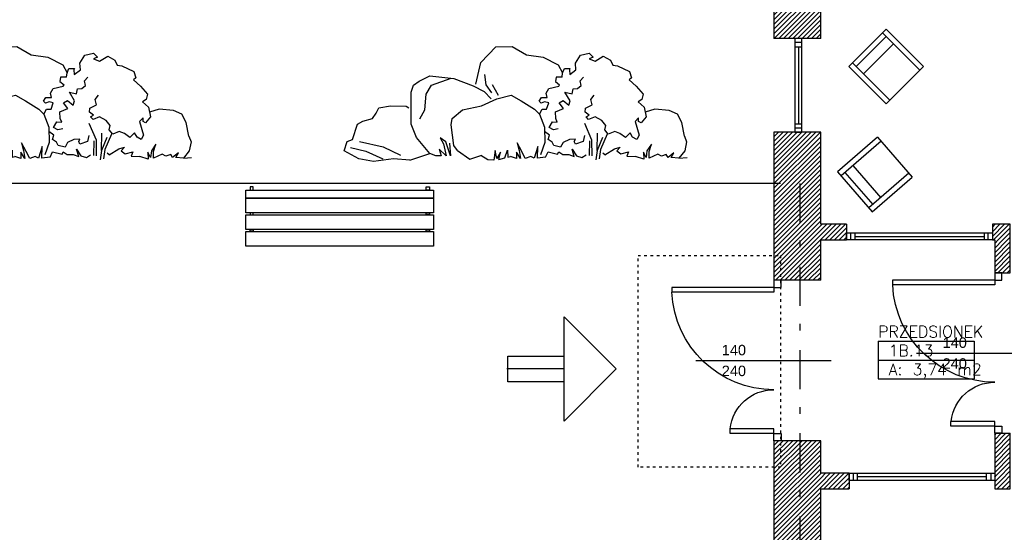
# Model space of a CAD drawing. Header units: inches. Extents: x 18487 to 24863, y 1480 to 5771.
# Tile 22 of 51: x 20352 to 21297, y 3728 to 4220. Entities that reach past the tile are written whole.
import ezdxf
from ezdxf.enums import TextEntityAlignment as Align

# ---------------------------------------------------------------- set-up
doc = ezdxf.new("R2010")
doc.units = ezdxf.units.IN
doc.header["$MEASUREMENT"] = 0
doc.linetypes.add('CENTER2', pattern=[80, 37.5, -17.5, 6.25, -18.75])
doc.linetypes.add('Przerywana', pattern=[6, 2.5, -3.5])
for name, color, linetype in [('_T meble', 7, 'Continuous'), ('_T sciany', 7, 'Continuous'), ('AA_PRZ_SCIANY_030', 7, 'Continuous'), ('ArchiCAD', 7, 'Continuous'), ('Window-Door Markers', 7, 'Continuous')]:
    doc.layers.add(name, color=color, linetype=linetype)
doc.styles.add('GENERATED_STYLE_16', font='txt')
doc.styles.add('GENERATED_STYLE_17', font='arial.ttf')
doc.styles.add('GENERATED_STYLE_20', font='txt')
doc.styles.get("Standard").update_dxf_attribs({"font": 'txt', "bigfont": 'BIGFONT.SHX'})
doc.dimstyles.new('Dimstyle_7', dxfattribs={"dimtxt": 15, "dimasz": 9.5, "dimexe": 0.18, "dimexo": 0.5, "dimgap": 0.09, "dimtad": 1, "dimdec": 0, "dimzin": 0, "dimdsep": 46, "dimtxsty": 'GENERATED_STYLE_20', "dimblk": 'ARROWHEAD_11', "dimblk1": 'ARROWHEAD_11', "dimblk2": 'ARROWHEAD_11', "dimcen": 0.09, "dimclrd": 220, "dimclre": 220, "dimclrt": 220, "dimadec": 1, "dimazin": 0, "dimtfac": 1, "dimtdec": 4, "dimtmove": 0, "dimatfit": 3, "dimfxl": 0, "dimtolj": 1, "dimtzin": 0, "dimarcsym": 0})
doc.dimstyles.new('Dimstyle_8', dxfattribs={"dimtxt": 15, "dimasz": 9.5, "dimexe": 0.18, "dimexo": 0.5, "dimgap": 0.09, "dimtad": 1, "dimtih": 1, "dimtoh": 1, "dimdec": 0, "dimzin": 0, "dimdsep": 46, "dimtxsty": 'GENERATED_STYLE_20', "dimblk": 'ARROWHEAD_11', "dimblk1": 'ARROWHEAD_11', "dimblk2": 'ARROWHEAD_11', "dimcen": 0.09, "dimclrd": 220, "dimclre": 220, "dimclrt": 220, "dimadec": 1, "dimazin": 0, "dimtfac": 1, "dimtdec": 4, "dimtmove": 2, "dimatfit": 3, "dimfxl": 0, "dimtolj": 1, "dimtzin": 0, "dimarcsym": 0})
pattern_1 = [(45, (0, 0), (-2.24506403, 2.24506403), [])]

# ---------------------------------------------------------------- blocks, each defined once
blk = doc.blocks.new('PRZEDSIONEK_1B.13_180', base_point=(21221.8, 3902.22))
at = {"layer": '_T sciany', "color": 160, "linetype": 'Continuous'}
for p, q in [((21175.78, 3911.28), (21175.78, 3875.05)), ((21175.78, 3911.28), (21267.82, 3911.28)), ((21267.82, 3911.28), (21267.82, 3875.05)), ((21175.78, 3893.16), (21267.82, 3893.16)), ((21175.78, 3875.05), (21267.82, 3875.05))]:
    blk.add_line(p, q, dxfattribs=at)
at = {"color": 0}
for tag in ['floor_f', 'ROOM_PERIM', 'ROOM_WALLS_SURF', 'ROOM_DOORS_SURF', 'ROOM_WINDS_SURF', 'ROOM_BASELEV', 'ROOM_HEIGHT', 'ROOM_NET_AREA', 'ROOM_REDUCED_AREA', 'ROOM_CALC_AREA', 'ROOM_VOLUME']:
    blk.add_attdef(tag, text='', height=200, dxfattribs=at).set_placement((21221.8, 3845.08), align=Align.BOTTOM_LEFT)
at = {"layer": '_T sciany', "color": 160}
for tag, p in [('ROOM_NAME', (21175.78, 3925.84)), ('ROOM_NUMBER', (21185.78, 3907.72)), ('ROOM_AREA', (21185.78, 3889.61))]:
    blk.add_attdef(tag, text='', height=11, dxfattribs=at).set_placement(p, align=Align.TOP_LEFT)
blk = doc.blocks.new('W BottomHung 65_218')
at = {"color": 0, "linetype": 'ByBlock'}
for p, q in [((45, 0), (-45, 0)), ((-45, 0), (-45, -6.8)), ((-41, 0), (-41, -6.8)), ((-37, -6.8), (-37, 0)), ((37, -6.8), (37, 0)), ((41, 0), (41, -6.8)), ((45, -6.8), (45, 0)), ((-45, -6.8), (45, -6.8)), ((-37, -3.4), (37, -3.4))]:
    blk.add_line(p, q, dxfattribs=at)
blk = doc.blocks.new('W BottomHung 65_219')
at = {"color": 0, "linetype": 'ByBlock'}
for p, q in [((45, 0), (-45, 0)), ((-45, 0), (-45, -6.8)), ((-41, 0), (-41, -6.8)), ((-37, -6.8), (-37, 0)), ((37, -6.8), (37, 0)), ((41, 0), (41, -6.8)), ((45, -6.8), (45, 0)), ((-45, -6.8), (45, -6.8)), ((-37, -3.4), (37, -3.4))]:
    blk.add_line(p, q, dxfattribs=at)
blk = doc.blocks.new('D2 65_393')
at = {"color": 140, "linetype": 'Continuous'}
for p, q in [((-70, 98), (-65.555, 98)), ((-70, 0), (-70, 98)), ((-65.555, 0), (-65.555, 98)), ((70, 42), (65.555, 42)), ((65.555, 0), (65.555, 42)), ((70, 0), (70, 42)), ((-77, 0), (-70, 0)), ((-77, -7), (-77, 0)), ((-70, 0), (-70, -7)), ((-70, 0), (-65.555, 0)), ((70, 0), (65.555, 0)), ((77, 0), (70, 0)), ((70, 0), (70, -7)), ((77, -7), (77, 0)), ((-70, -7), (-77, -7)), ((70, -7), (77, -7))]:
    blk.add_line(p, q, dxfattribs=at)
for centre, radius, start, end in [((-70, 0), 98, 0, 87.403007), ((70, 0), 42, 96.041315, 180)]:
    blk.add_arc(centre, radius, start, end, dxfattribs=at)
blk = doc.blocks.new('Window-Door Marker - 70_4094')
at = {"layer": 'ArchiCAD', "color": 140, "linetype": 'Continuous'}
blk.add_line((0, -120), (0, 10), dxfattribs=at)
blk = doc.blocks.new('WALL_621', base_point=(21098.11, 4361.28))
at = {"layer": '_T sciany'}
h = blk.add_hatch(dxfattribs=at)
h.set_pattern_fill('ANSI31', color=5, style=0, pattern_type=2)
h.set_pattern_definition(pattern_1)
h.paths.add_polyline_path([(21075.61, 4201.89), (21120.61, 4201.89), (21120.61, 4345.28), (21075.61, 4377.28)], flags=0)
h = blk.add_hatch(dxfattribs=at)
h.set_pattern_fill('ANSI31', color=5, style=0, pattern_type=2)
h.set_pattern_definition(pattern_1)
h.paths.add_polyline_path([(21075.61, 3969.68), (21120.61, 3969.68), (21120.61, 4111.89), (21075.61, 4111.89)], flags=0)
h = blk.add_hatch(dxfattribs=at)
h.set_pattern_fill('ANSI31', color=5, style=0, pattern_type=2)
h.set_pattern_definition(pattern_1)
h.paths.add_polyline_path([(21075.61, 3660.67), (21120.61, 3660.67), (21120.61, 3815.68), (21075.61, 3815.68)], flags=0)
h = blk.add_hatch(dxfattribs=at)
h.set_pattern_fill('ANSI31', color=5, style=0, pattern_type=2)
h.set_pattern_definition(pattern_1)
h.paths.add_polyline_path([(21075.61, 3461.07), (21120.61, 3461.07), (21120.61, 3570.67), (21075.61, 3570.67)], flags=0)
at = {"layer": '_T sciany', "color": 5, "linetype": 'Continuous'}
for p, q in [((21120.61, 4201.89), (21120.61, 4345.28)), ((21075.61, 4332.78), (21075.61, 4201.89)), ((21120.61, 4201.89), (21075.61, 4201.89)), ((21120.61, 4111.89), (21075.61, 4111.89)), ((21075.61, 4111.89), (21075.61, 3969.68)), ((21120.61, 4023.45), (21120.61, 4111.89)), ((21120.61, 3969.68), (21120.61, 4008.45)), ((21120.61, 3969.68), (21075.61, 3969.68)), ((21120.61, 3815.68), (21075.61, 3815.68)), ((21075.61, 3815.68), (21075.61, 3660.67)), ((21120.61, 3784.37), (21120.61, 3815.68)), ((21120.61, 3660.67), (21120.61, 3769.37)), ((21120.61, 3660.67), (21075.61, 3660.67)), ((21120.61, 3570.67), (21075.61, 3570.67)), ((21075.61, 3570.67), (21075.61, 3461.07)), ((21120.61, 3461.07), (21120.61, 3570.67))]:
    blk.add_line(p, q, dxfattribs=at)
at = {"layer": '_T sciany', "color": 140, "linetype": 'Continuous', "rotation": 270.0000000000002}
for name, p in [('W BottomHung 65_219', (21102.61, 4156.89)), ('W BottomHung 65_218', (21102.61, 3615.67))]:
    blk.add_blockref(name, p, dxfattribs=at)
at = {"layer": '_T sciany', "xscale": -1, "rotation": 90.00000000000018}
blk.add_blockref('D2 65_393', (21075.61, 3892.68), dxfattribs=at)
at = {"layer": 'Window-Door Markers'}
ref = blk.add_blockref('Window-Door Marker - 70_4094', (21120.61, 3892.68), dxfattribs=dict(at, rotation=270))
ref.add_attrib('AC_WIDO_A_SIZE', '140', dxfattribs={"color": 255, "height": 10, "style": 'GENERATED_STYLE_17'}).set_placement((21025.61, 3894.72), align=Align.BOTTOM_LEFT)
ref.add_attrib('AC_WIDO_B_SIZE', '240', dxfattribs={"color": 255, "height": 10, "style": 'GENERATED_STYLE_17'}).set_placement((21025.61, 3874.72), align=Align.BOTTOM_LEFT)
blk = doc.blocks.new('W BottomHung 65_238')
at = {"color": 0, "linetype": 'ByBlock'}
for p, q in [((70, 0), (-70, 0)), ((-70, 0), (-70, -6.8)), ((-66, 0), (-66, -6.8)), ((-62, -6.8), (-62, 0)), ((62, -6.8), (62, 0)), ((66, 0), (66, -6.8)), ((70, -6.8), (70, 0)), ((-70, -6.8), (70, -6.8)), ((-62, -3.4), (62, -3.4))]:
    blk.add_line(p, q, dxfattribs=at)
blk = doc.blocks.new('WALL_738', base_point=(21098.11, 4015.95))
at = {"layer": '_T sciany'}
h = blk.add_hatch(dxfattribs=at)
h.set_pattern_fill('ANSI31', color=5, style=0, pattern_type=2)
h.set_pattern_definition(pattern_1)
h.paths.add_polyline_path([(21145.4, 4008.45), (21145.4, 4023.45), (21120.61, 4023.45), (21120.61, 4008.45)], flags=0)
h = blk.add_hatch(dxfattribs=at)
h.set_pattern_fill('ANSI31', color=5, style=0, pattern_type=2)
h.set_pattern_definition(pattern_1)
h.paths.add_polyline_path([(21302.59, 4008.45), (21302.59, 4023.45), (21285.4, 4023.45), (21285.4, 4008.45)], flags=0)
at = {"layer": '_T sciany', "color": 5, "linetype": 'Continuous'}
for p, q in [((21145.4, 4023.45), (21120.61, 4023.45)), ((21145.4, 4023.45), (21145.4, 4008.45)), ((21285.4, 4023.45), (21285.4, 4008.45)), ((21302.59, 4023.45), (21285.4, 4023.45)), ((21302.59, 4008.45), (21302.59, 4023.45)), ((21120.61, 4008.45), (21145.4, 4008.45)), ((21285.4, 4008.45), (21287.59, 4008.45))]:
    blk.add_line(p, q, dxfattribs=at)
at = {"layer": '_T sciany', "color": 140, "linetype": 'Continuous', "xscale": -1, "rotation": 179.9999999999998}
blk.add_blockref('W BottomHung 65_238', (21215.4, 4008.45), dxfattribs=at)
blk = doc.blocks.new('D2 65_435')
at = {"color": 140, "linetype": 'Continuous'}
for p, q in [((-70, 98), (-65.555, 98)), ((-70, 0), (-70, 98)), ((-65.555, 0), (-65.555, 98)), ((70, 42), (65.555, 42)), ((65.555, 0), (65.555, 42)), ((70, 0), (70, 42)), ((-77, 0), (-70, 0)), ((-77, -7), (-77, 0)), ((-70, 0), (-70, -7)), ((-70, 0), (-65.555, 0)), ((70, 0), (65.555, 0)), ((77, 0), (70, 0)), ((70, 0), (70, -7)), ((77, -7), (77, 0)), ((-70, -7), (-77, -7)), ((70, -7), (77, -7))]:
    blk.add_line(p, q, dxfattribs=at)
for centre, radius, start, end in [((-70, 0), 98, 0, 87.403007), ((70, 0), 42, 96.041315, 180)]:
    blk.add_arc(centre, radius, start, end, dxfattribs=at)
blk = doc.blocks.new('Window-Door Marker - 70_5131')
at = {"layer": 'ArchiCAD', "color": 140, "linetype": 'Continuous'}
blk.add_line((0, 75), (0, -25), dxfattribs=at)
blk = doc.blocks.new('WALL_739', base_point=(21295.09, 3776.87))
at = {"layer": '_T sciany'}
h = blk.add_hatch(dxfattribs=at)
h.set_pattern_fill('ANSI31', color=5, style=0, pattern_type=2)
h.set_pattern_definition(pattern_1)
h.paths.add_polyline_path([(21302.59, 4008.45), (21287.59, 4008.45), (21287.59, 3976.79), (21302.59, 3976.79)], flags=0)
h = blk.add_hatch(dxfattribs=at)
h.set_pattern_fill('ANSI31', color=5, style=0, pattern_type=2)
h.set_pattern_definition(pattern_1)
h.paths.add_polyline_path([(21302.59, 3822.79), (21287.59, 3822.79), (21287.59, 3784.37), (21302.59, 3769.37)], flags=0)
at = {"layer": '_T sciany', "color": 5, "linetype": 'Continuous'}
for p, q in [((21287.59, 4008.45), (21287.59, 3976.79)), ((21302.59, 3976.79), (21302.59, 4008.45)), ((21287.59, 3976.79), (21302.59, 3976.79)), ((21287.59, 3822.79), (21302.59, 3822.79)), ((21287.59, 3822.79), (21287.59, 3784.37)), ((21302.59, 3769.37), (21302.59, 3822.79))]:
    blk.add_line(p, q, dxfattribs=at)
at = {"layer": '_T sciany', "xscale": -1, "rotation": 90}
blk.add_blockref('D2 65_435', (21287.59, 3899.79), dxfattribs=at)
at = {"layer": 'Window-Door Markers'}
ref = blk.add_blockref('Window-Door Marker - 70_5131', (21287.59, 3899.79), dxfattribs=dict(at, rotation=90))
ref.add_attrib('AC_WIDO_A_SIZE', '140', dxfattribs={"color": 255, "height": 10, "style": 'GENERATED_STYLE_17'}).set_placement((21237.59, 3901.84), align=Align.BOTTOM_LEFT)
ref.add_attrib('AC_WIDO_B_SIZE', '240', dxfattribs={"color": 255, "height": 10, "style": 'GENERATED_STYLE_17'}).set_placement((21237.59, 3881.84), align=Align.BOTTOM_LEFT)
blk = doc.blocks.new('W BottomHung 65_239')
at = {"color": 0, "linetype": 'ByBlock'}
for p, q in [((70, 0), (-70, 0)), ((-70, 0), (-70, -6.8)), ((-66, 0), (-66, -6.8)), ((-62, -6.8), (-62, 0)), ((62, -6.8), (62, 0)), ((66, 0), (66, -6.8)), ((70, -6.8), (70, 0)), ((-70, -6.8), (70, -6.8)), ((-62, -3.4), (62, -3.4))]:
    blk.add_line(p, q, dxfattribs=at)
blk = doc.blocks.new('WALL_740', base_point=(21098.11, 3776.87))
at = {"layer": '_T sciany'}
h = blk.add_hatch(dxfattribs=at)
h.set_pattern_fill('ANSI31', color=5, style=0, pattern_type=2)
h.set_pattern_definition(pattern_1)
h.paths.add_polyline_path([(21147.81, 3769.37), (21147.81, 3784.37), (21120.61, 3784.37), (21120.61, 3769.37)], flags=0)
h = blk.add_hatch(dxfattribs=at)
h.set_pattern_fill('ANSI31', color=5, style=0, pattern_type=2)
h.set_pattern_definition(pattern_1)
h.paths.add_polyline_path([(21302.59, 3769.37), (21287.59, 3784.37), (21287.81, 3784.37), (21287.81, 3769.37)], flags=0)
at = {"layer": '_T sciany', "color": 5, "linetype": 'Continuous'}
for p, q in [((21147.81, 3784.37), (21120.61, 3784.37)), ((21147.81, 3784.37), (21147.81, 3769.37)), ((21287.81, 3784.37), (21287.81, 3769.37)), ((21120.61, 3769.37), (21147.81, 3769.37)), ((21287.81, 3769.37), (21302.59, 3769.37))]:
    blk.add_line(p, q, dxfattribs=at)
at = {"layer": '_T sciany', "color": 140, "linetype": 'Continuous', "xscale": -1}
blk.add_blockref('W BottomHung 65_239', (21217.81, 3784.37), dxfattribs=at)
blk = doc.blocks.new('Chair Arm 65_58')
at = {"layer": '_T meble', "color": 0, "linetype": 'Continuous'}
for p, q in [((0, 50.8), (50.8, 50.8)), ((0, 50.8), (0, 0)), ((5, 50.8), (5, 0)), ((45.8, 50.8), (45.8, 0)), ((50.8, 0), (50.8, 50.8)), ((5, 15), (45.8, 15)), ((0, 0), (50.8, 0)), ((5, 5), (45.8, 5))]:
    blk.add_line(p, q, dxfattribs=at)
blk = doc.blocks.new('Stone 1 elev 65_5160')
at = {"layer": '_T meble', "color": 0, "linetype": 'ByBlock'}
for p, q in [((-110.33, 93.71), (-95.82, 108.66)), ((-95.82, 108.66), (-80.04, 109)), ((-80.04, 109), (-66.29, 100.98)), ((-66.29, 100.98), (-50.25, 98.69)), ((-50.25, 98.69), (-35.92, 91.24)), ((-19.4, 92.81), (-14.55, 100.57)), ((-14.55, 100.57), (-6.3, 102.51)), ((-6.3, 102.51), (-2.42, 98.63)), ((-2.42, 98.63), (-6.3, 97.18)), ((-6.3, 97.18), (-0.48, 94.75)), ((-0.48, 94.75), (7.29, 99.6)), ((7.29, 99.6), (14.08, 95.72)), ((14.08, 95.72), (16.51, 90.87)), ((-114.99, 72.91), (-110.33, 93.71)), ((-35.92, 91.24), (-31.7, 83.78)), ((-31.7, 83.78), (-29.88, 87.93)), ((-29.88, 87.93), (-24.69, 87.93)), ((-24.69, 87.93), (-25.23, 86.5)), ((-25.23, 86.5), (-24.74, 82.13)), ((-24.74, 82.13), (-18.92, 86.5)), ((-18.92, 86.5), (-19.4, 92.81)), ((16.51, 90.87), (20.87, 90.38)), ((20.87, 90.38), (32.52, 85.04)), ((-174.72, 71.74), (-169.47, 75.69)), ((-169.47, 75.69), (-159.19, 80.84)), ((-159.19, 80.84), (-136.04, 78.27)), ((-157.53, 71.74), (-138.73, 78.57)), ((-136.04, 78.27), (-117.57, 71.23)), ((-105, 72), (-106.43, 82)), ((-37.95, 79.6), (-38.5, 75.21)), ((-32.19, 79.6), (-37.95, 79.6)), ((-32.19, 79.6), (-31.7, 83.78)), ((-14.86, 75.93), (-11.65, 79.59)), ((-13.94, 71.36), (-14.86, 75.93)), ((34.46, 78.74), (32.03, 76.79)), ((32.03, 76.79), (38.83, 70.97)), ((32.52, 85.04), (34.46, 78.74)), ((-177.25, 65.16), (-174.72, 71.74)), ((-162.58, 63.14), (-157.53, 71.74)), ((-117.57, 71.23), (-107.14, 65.58)), ((-99.65, 64.5), (-105, 72)), ((-93.22, 62.01), (-98.93, 72)), ((-47.55, 64.18), (-45.12, 68.54)), ((-45.12, 68.54), (-35.42, 70.97)), ((-38.5, 75.21), (-34.58, 72.23)), ((-35.42, 70.97), (-34.58, 72.23)), ((-22.63, 63.58), (-21.72, 68.16)), ((-21.72, 68.16), (-17.6, 68.61)), ((-17.6, 68.61), (-13.94, 71.36)), ((38.83, 70.97), (45.62, 63.21)), ((-177.19, 34.5), (-177.25, 65.16)), ((-164.1, 47.96), (-162.58, 63.14)), ((-109.48, 52.01), (-94.93, 58.59)), ((-107.14, 65.58), (-100.36, 58.79)), ((-94.93, 58.59), (-81.18, 62.03)), ((-81.18, 62.03), (-71.44, 56.87)), ((-71.44, 56.87), (-58.84, 48.85)), ((-54.34, 56.41), (-51.92, 59.81)), ((-51.92, 59.81), (-46.58, 59.81)), ((-46.58, 59.81), (-47.55, 64.18)), ((-34.99, 54.89), (-31.33, 57.18)), ((-31.33, 57.18), (-25.84, 52.6)), ((-24.46, 56.72), (-29.5, 64.95)), ((-29.5, 64.95), (-22.63, 63.58)), ((-25.84, 52.6), (-24.46, 56.72)), ((-4.79, 58.09), (-1.59, 62.21)), ((-3.42, 53.06), (-4.79, 58.09)), ((44.17, 57.87), (40.77, 55.93)), ((45.62, 63.21), (44.17, 57.87)), ((-210.61, 44.79), (-208.04, 49.94)), ((-208.04, 49.94), (-196.98, 52.01)), ((-196.98, 52.01), (-181.8, 51.5)), ((-181.8, 51.5), (-179.28, 49.99)), ((-168.65, 39.37), (-164.1, 47.96)), ((-137.8, 39.87), (-127.69, 47.96)), ((-127.69, 47.96), (-109.48, 52.01)), ((-58.84, 48.85), (-53.86, 43.8)), ((-52.4, 54.47), (-54.34, 56.41)), ((-53.86, 43.8), (-51.43, 48.65)), ((-49.01, 55.93), (-52.4, 54.47)), ((-51.43, 48.65), (-47.06, 48.65)), ((-45.12, 54.96), (-49.01, 55.93)), ((-47.06, 48.65), (-45.12, 54.96)), ((-38.65, 46.2), (-30.87, 49.4)), ((-30.87, 49.4), (-34.99, 54.89)), ((-10.18, 45.74), (-9.83, 49.86)), ((-9.83, 49.86), (-3.42, 53.06)), ((40.77, 55.93), (46.59, 50.59)), ((46.59, 50.59), (48.53, 41.37)), ((56.83, 48.67), (47.56, 45.98)), ((70.53, 47.61), (56.83, 48.67)), ((78.44, 43.93), (70.53, 47.61)), ((-223.47, 37.07), (-214.17, 39.87)), ((-214.17, 39.87), (-210.61, 44.79)), ((-138.81, 33.8), (-137.8, 39.87)), ((-53.86, 43.8), (-49.24, 31.52)), ((-38.19, 39.79), (-38.65, 46.2)), ((-36.82, 36.13), (-38.19, 39.79)), ((-6.3, 42.83), (-10.18, 45.74)), ((-9.21, 41.37), (-6.3, 42.83)), ((-6.79, 38.94), (-9.21, 41.37)), ((-0.48, 41.37), (-6.79, 38.94)), ((5.83, 37.97), (-0.48, 41.37)), ((9.71, 33.12), (5.83, 37.97)), ((41.25, 40.4), (37.86, 37)), ((41.25, 37), (41.25, 40.4)), ((48.53, 41.37), (43.68, 35.55)), ((82.66, 36.02), (78.44, 43.93)), ((-233.39, 19.64), (-228.61, 34.5)), ((-228.61, 34.5), (-223.47, 37.07)), ((-172.04, 21.62), (-177.19, 34.5)), ((-136.04, 13.9), (-138.81, 33.8)), ((-49.24, 31.52), (-48.83, 16.76)), ((-44.59, 31.1), (-41.39, 36.59)), ((-40.48, 28.81), (-44.59, 31.1)), ((-41.39, 36.59), (-36.82, 36.13)), ((-35.9, 29.73), (-40.48, 28.81)), ((-3.57, 18.99), (-10.37, 35.01)), ((8.74, 28.75), (9.71, 33.12)), ((12.14, 24.87), (8.74, 28.75)), ((37.86, 37), (41.74, 23.9)), ((43.68, 35.55), (41.25, 37)), ((85.1, 22.94), (82.66, 36.02)), ((-238.45, 17.62), (-233.39, 19.64)), ((-159.19, 6.17), (-172.04, 21.62)), ((-149.26, 21.26), (-146.09, 15.46)), ((-143.93, 17.45), (-149.26, 21.26)), ((-44.32, 23.73), (-49.12, 27.4)), ((-45.55, 19.63), (-44.32, 23.73)), ((-41.86, 17.17), (-45.55, 19.63)), ((-25.05, 19.63), (-31.2, 16.76)), ((-19.31, 20.04), (-25.05, 19.63)), ((-20.54, 17.58), (-19.31, 20.04)), ((-10.7, 23.32), (-11.93, 17.58)), ((-3.35, 3.86), (-3.57, 18.99)), ((1.37, 9.15), (1.83, 25.62)), ((6.4, 21.5), (1.37, 9.15)), ((10.98, 24.7), (4.57, 10.06)), ((18.45, 27.3), (12.14, 24.87)), ((23.3, 25.36), (18.45, 27.3)), ((28.6, 21.49), (23.3, 25.36)), ((33.18, 26.07), (28.6, 21.49)), ((35.46, 21.95), (33.18, 26.07)), ((39.58, 19.66), (35.46, 21.95)), ((41.74, 23.9), (39.58, 19.66)), ((85.1, 22.94), (87.27, 17.32)), ((-241.47, 8.75), (-238.45, 17.62)), ((-235.42, 12.05), (-220.46, 8.3)), ((-226.82, 17.62), (-204.06, 12.56)), ((-204.06, 12.56), (-187.37, 4.47)), ((-143.46, 3.87), (-150.31, 10.19)), ((-150.31, 10.19), (-148.2, 3.87)), ((-146.09, 15.46), (-143.46, 3.87)), ((-139.24, 3.87), (-143.93, 17.45)), ((-140.3, 15.99), (-139.24, 3.87)), ((-132.74, 9.02), (-136.04, 13.9)), ((-75.47, 16.52), (-73.36, 9.14)), ((-70.97, 8.15), (-75.47, 16.52)), ((-55.44, 12.83), (-59.13, 1.76)), ((-55.96, 1.76), (-55.44, 12.83)), ((-48.83, 16.76), (-52.93, 4.87)), ((-40.22, 13.89), (-41.86, 17.17)), ((-33.66, 12.25), (-40.22, 13.89)), ((-31.2, 16.76), (-33.66, 12.25)), ((-20.54, 3.23), (-22.59, 10.2)), ((-22.59, 10.2), (-18.49, 4.05)), ((-19.31, 15.12), (-20.54, 17.58)), ((-11.93, 17.58), (-19.31, 15.12)), ((-5.98, 4.29), (-5.76, 18.34)), ((4.57, 10.06), (3.2, 0.91)), ((8.7, 5.02), (18.08, 10.51)), ((18.08, 10.51), (23.57, 12.34)), ((23.57, 12.34), (20.37, 8.68)), ((53.53, 15.15), (49.21, 8.67)), ((51.37, 8.23), (53.53, 15.15)), ((87.27, 17.32), (85.54, 8.67)), ((-227.33, 1.02), (-241.47, 8.75)), ((-213.19, -1.55), (-227.33, 1.02)), ((-220.46, 8.3), (-204.19, 1.02)), ((-193.9, 1.02), (-213.19, -1.55)), ((-178.47, -0.26), (-193.9, 1.02)), ((-178.47, -0.26), (-159.19, 6.17)), ((-153.47, 3.87), (-159.19, 6.17)), ((-148.2, 3.87), (-153.47, 3.87)), ((-132.74, 9.02), (-120.79, 0.7)), ((-120.79, 0.7), (-110.25, 4.39)), ((-103.44, 0.25), (-110.25, 4.39)), ((-97.6, -0.35), (-103.44, 0.25)), ((-96.55, 9.14), (-97.6, -0.35)), ((-94.97, 1.23), (-96.55, 9.14)), ((-91.28, 7.56), (-94.97, 1.23)), ((-92.86, 0.44), (-91.28, 7.56)), ((-92.86, 0.44), (-87.32, 1.89)), ((-87.32, 1.89), (-84.49, 9.38)), ((-84.49, 9.38), (-84.35, 2.67)), ((-84.35, 2.67), (-81.79, 3.34)), ((-75.99, 1.23), (-81.79, 3.34)), ((-72.3, 1.23), (-75.99, 7.56)), ((-75.99, 7.56), (-75.99, 1.23)), ((-73.36, 9.14), (-72.3, 1.23)), ((-67.56, 1.23), (-70.97, 8.15)), ((-62.29, 3.34), (-67.56, 1.23)), ((-59.13, 1.76), (-62.29, 3.34)), ((-48.06, 2.81), (-55.96, 1.76)), ((-48.06, 2.81), (-45.55, 7.74)), ((-45.55, 7.74), (-36.53, 5.69)), ((-36.53, 5.69), (-35.3, 7.74)), ((-35.3, 7.74), (-31.61, 5.28)), ((-31.61, 5.28), (-25.87, 5.28)), ((-25.87, 5.28), (-20.54, 3.23)), ((-18.49, 4.05), (-13.16, 2.41)), ((-13.16, 2.41), (-9.06, 4.87)), ((1.37, 9.15), (0, 0)), ((8.7, 5.02), (6.9, 6.62)), ((20.37, 8.68), (24.03, 5.94)), ((24.03, 5.94), (31.35, 7.77)), ((31.35, 7.77), (29.97, 3.65)), ((29.97, 3.65), (38.21, 3.2)), ((46.18, 0.88), (38.21, 3.2)), ((48.34, 2.18), (45.75, 7.37)), ((45.75, 7.37), (46.18, 0.88)), ((49.21, 8.67), (48.34, 2.18)), ((51.37, 1.75), (51.37, 8.23)), ((59.59, 5.64), (51.37, 1.75)), ((63.05, 3.48), (59.59, 5.64)), ((67.8, 5.21), (63.05, 3.48)), ((69.53, 2.18), (67.8, 5.21)), ((75.16, 6.94), (69.53, 2.18)), ((72.56, 2.18), (75.16, 6.94)), ((79.91, 1.75), (72.56, 2.18)), ((85.54, 8.67), (79.91, 1.75)), ((79.91, 1.75), (87.7, 2.18))]:
    blk.add_line(p, q, dxfattribs=at)
blk = doc.blocks.new('Bank 2 65_5171')
at = {"layer": '_T meble', "color": 0, "linetype": 'ByBlock'}
for p, q in [((-83, 0.8), (-86, 0.8)), ((-86, 0.8), (-86, -2.15)), ((-83, -2.15), (-83, 0.8)), ((83, -2.15), (83, 0.8)), ((83, 0.8), (86, 0.8)), ((86, 0.8), (86, -2.15)), ((-90, -9.85), (-90, -2.15)), ((-90, -2.15), (90, -2.15)), ((-86, -2.15), (-83, -2.15)), ((86, -2.15), (83, -2.15)), ((90, -2.15), (90, -9.85)), ((90, -9.85), (-90, -9.85)), ((-90, -24.05), (-90, -10.05)), ((-90, -10.05), (90, -10.05)), ((-83, -9.85), (-86, -9.85)), ((-86, -9.85), (-86, -10.05)), ((-86, -10.05), (-83, -10.05)), ((-83, -10.05), (-83, -9.85)), ((83, -9.85), (83, -10.05)), ((86, -9.85), (83, -9.85)), ((83, -10.05), (86, -10.05)), ((86, -10.05), (86, -9.85)), ((90, -10.05), (90, -24.05)), ((90, -24.05), (-90, -24.05)), ((-90, -40.05), (-90, -26.05)), ((-90, -26.05), (90, -26.05)), ((-90, -26.05), (90, -26.05)), ((-90, -40.05), (-90, -26.05)), ((-83, -24.05), (-86, -24.05)), ((-86, -24.05), (-86, -26.05)), ((-86, -26.05), (-83, -26.05)), ((-83, -26.05), (-83, -24.05)), ((83, -26.05), (83, -24.05)), ((83, -24.05), (86, -24.05)), ((86, -26.05), (83, -26.05)), ((86, -24.05), (86, -26.05)), ((90, -26.05), (90, -40.05)), ((90, -26.05), (90, -40.05)), ((90, -40.05), (-90, -40.05)), ((90, -40.05), (-90, -40.05)), ((-90, -56.05), (-90, -42.05)), ((-90, -42.05), (90, -42.05)), ((-86, -42.05), (-86, -40.05)), ((-86, -40.05), (-83, -40.05)), ((-83, -42.05), (-86, -42.05)), ((-83, -40.05), (-83, -42.05)), ((83, -42.05), (83, -40.05)), ((83, -40.05), (86, -40.05)), ((86, -42.05), (83, -42.05)), ((86, -40.05), (86, -42.05)), ((90, -42.05), (90, -56.05)), ((90, -56.05), (-90, -56.05))]:
    blk.add_line(p, q, dxfattribs=at)
blk = doc.blocks.new('LINE_27091', base_point=(20924.25, 3884.59))
at = {"layer": '_T sciany', "color": 1, "linetype": 'Continuous'}
for p, q in [((20924.25, 3884.59), (20874.25, 3934.59)), ((20874.25, 3834.59), (20874.25, 3934.59)), ((20874.25, 3884.59), (20819.39, 3884.59)), ((20924.25, 3884.59), (20874.25, 3834.59))]:
    blk.add_line(p, q, dxfattribs=at)
blk = doc.blocks.new('*D430')
at = {"layer": 'ArchiCAD', "color": 220, "linetype": 'Continuous'}
for p, q in [((21075.61, 4251.47), (21075.61, 4258.34)), ((21602.12, 4251.47), (21602.12, 4258.34)), ((21070.61, 4248.97), (21073.11, 4248.97)), ((21075.61, 4239.59), (21075.61, 4246.47)), ((21078.11, 4248.97), (21599.62, 4248.97)), ((21602.12, 4239.59), (21602.12, 4246.47))]:
    blk.add_line(p, q, dxfattribs=at)
at = {"layer": 'ArchiCAD', "color": 220, "linetype": 'Continuous', "const_width": 2.5}
for points in [[(21074.36, 4248.97, 1), (21076.86, 4248.97, 1)], [(21600.87, 4248.97, 1), (21603.37, 4248.97, 1)]]:
    blk.add_lwpolyline(points, format="xyb", close=True, dxfattribs=at)
at = {"layer": 'ArchiCAD', "color": 220, "linetype": 'Continuous'}
for centre in [(21075.61, 4248.97), (21602.12, 4248.97)]:
    blk.add_circle(centre, 2.5, dxfattribs=at)
at = {"layer": 'ArchiCAD', "color": 220, "insert": (21394.26, 4268.25), "char_height": 15, "attachment_point": 1}
blk.add_mtext('\\A1;{\\fArial Europa Srodkowa|b0|i0|c0|p34;\\C220;527}', dxfattribs=at)
blk = doc.blocks.new('ARROWHEAD_11')
at = {"color": 0, "linetype": 'Continuous'}
blk.add_line((0, 0), (-1, 0), dxfattribs=at)
at = {"color": 0, "linetype": 'Continuous', "const_width": 0.25}
blk.add_lwpolyline([(-0.125, 0, 1), (0.125, 0, 1)], format="xyb", close=True, dxfattribs=at)
blk = doc.blocks.new('*D458')
at = {"layer": 'ArchiCAD', "color": 220, "linetype": 'Continuous'}
for p, q in [((19924.56, 4332.78), (19917.68, 4332.78)), ((19927.06, 4335.28), (19927.06, 4337.78)), ((19927.06, 3463.57), (19927.06, 4330.28)), ((19936.43, 4332.78), (19929.56, 4332.78)), ((19924.56, 3461.07), (19917.68, 3461.07)), ((19936.43, 3461.07), (19929.56, 3461.07)), ((19927.06, 3456.07), (19927.06, 3458.57))]:
    blk.add_line(p, q, dxfattribs=at)
at = {"layer": 'ArchiCAD', "color": 220, "linetype": 'Continuous', "const_width": 2.5}
for points in [[(19925.81, 4332.78, 1), (19928.31, 4332.78, 1)], [(19925.81, 3461.07, 1), (19928.31, 3461.07, 1)]]:
    blk.add_lwpolyline(points, format="xyb", close=True, dxfattribs=at)
at = {"layer": 'ArchiCAD', "color": 220, "linetype": 'Continuous'}
for centre in [(19927.06, 4332.78), (19927.06, 3461.07)]:
    blk.add_circle(centre, 2.5, dxfattribs=at)
at = {"layer": 'ArchiCAD', "color": 220, "insert": (19909.06, 3879.85), "char_height": 15, "attachment_point": 1, "rotation": 90}
blk.add_mtext('\\A1;{\\fArial Europa Srodkowa|b0|i0|c0|p34;\\C220;872}', dxfattribs=at)

msp = doc.modelspace()

# ---------------------------------------------------------------- linework, layer by layer
at = {"layer": '_T sciany', "color": 161, "linetype": 'Przerywana'}
for p, q in [((20945.28, 3993.53), (21082.11, 3993.53)), ((20945.28, 3790.18), (20945.28, 3993.53)), ((21082.11, 3993.53), (21082.11, 3790.18)), ((21082.11, 3790.18), (20945.28, 3790.18))]:
    msp.add_line(p, q, dxfattribs=at)
at = {"layer": 'AA_PRZ_SCIANY_030', "color": 150, "linetype": 'Continuous'}
msp.add_line((21082.11, 4062.76), (19659.73, 4062.76), dxfattribs=at)
at = {"layer": 'AA_PRZ_SCIANY_030', "color": 150, "linetype": 'CENTER2'}
msp.add_line((21100.71, 4062.76), (21100.71, 2023.49), dxfattribs=at)
at = {"layer": 'AA_PRZ_SCIANY_030', "color": 1, "linetype": 'Continuous'}
for p, q in [((20820.2, 3872.35), (20820.2, 3896.82)), ((20820.2, 3896.82), (20874.03, 3896.82)), ((20874.03, 3896.82), (20874.03, 3872.35)), ((20874.03, 3872.35), (20820.2, 3872.35))]:
    msp.add_line(p, q, dxfattribs=at)

# ---------------------------------------------------------------- block references
at = {"layer": '_T meble', "color": 162}
for p, rotation in [((21183.48, 4210.89), 224.999), ((21136.84, 4073.74), 310.9470668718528)]:
    msp.add_blockref('Chair Arm 65_58', p, dxfattribs=dict(at, rotation=rotation))
at = {"layer": '_T meble', "color": 102, "linetype": 'Continuous'}
for p in [(20428.92, 4085.27), (20904.6, 4085.27)]:
    msp.add_blockref('Stone 1 elev 65_5160', p, dxfattribs=at)
at = {"layer": '_T meble', "color": 162, "linetype": 'Continuous'}
msp.add_blockref('Bank 2 65_5171', (20658.95, 4058.49), dxfattribs=at)
at = {"layer": '_T sciany', "color": 5}
for name, p in [('WALL_621', (21098.11, 4361.28)), ('WALL_738', (21098.11, 4015.95)), ('WALL_739', (21295.09, 3776.87)), ('WALL_740', (21098.11, 3776.87))]:
    msp.add_blockref(name, p, dxfattribs=at)
at = {"layer": '_T sciany', "color": 1, "linetype": 'Continuous'}
msp.add_blockref('LINE_27091', (20924.25, 3884.59), dxfattribs=at)
at = {"layer": '_T sciany', "color": 254, "linetype": 'Continuous'}
ref = msp.add_blockref('PRZEDSIONEK_1B.13_180', (21221.8, 3902.22), dxfattribs=at)
ref.add_attrib('ROOM_NAME', 'PRZEDSIONEK', dxfattribs={"color": 160, "linetype": 'Continuous', "height": 11}).set_placement((21175.78, 3925.84), align=Align.TOP_LEFT)
ref.add_attrib('ROOM_NUMBER', '1B.13', dxfattribs={"color": 160, "linetype": 'Continuous', "height": 11}).set_placement((21185.78, 3907.72), align=Align.TOP_LEFT)
ref.add_attrib('ROOM_AREA', 'A: 3,74 m2', dxfattribs={"color": 160, "linetype": 'Continuous', "height": 11}).set_placement((21185.78, 3889.61), align=Align.TOP_LEFT)

# ---------------------------------------------------------------- dimensions: what is measured, and where the dimension line sits
at = {"layer": 'ArchiCAD', "color": 220, "linetype": 'Continuous'}
dim = msp.add_linear_dim(base=(19927.06, 4332.78), p1=(20363.09, 3461.07), p2=(19489.83, 4332.78), angle=90, dimstyle='Dimstyle_7', dxfattribs=at)
dim.commit()
dim.dimension.update_dxf_attribs({"geometry": '*D458', "text_midpoint": (19916.56, 3885.54)})
dim = msp.add_linear_dim(base=(21602.12, 4248.97), p1=(21075.61, 4201.89), p2=(21602.12, 4226.83), dimstyle='Dimstyle_8', dxfattribs=at)
dim.commit()
dim.dimension.update_dxf_attribs({"geometry": '*D430', "text_midpoint": (21399.95, 4260.75)})

doc.saveas('drawing.dxf')
